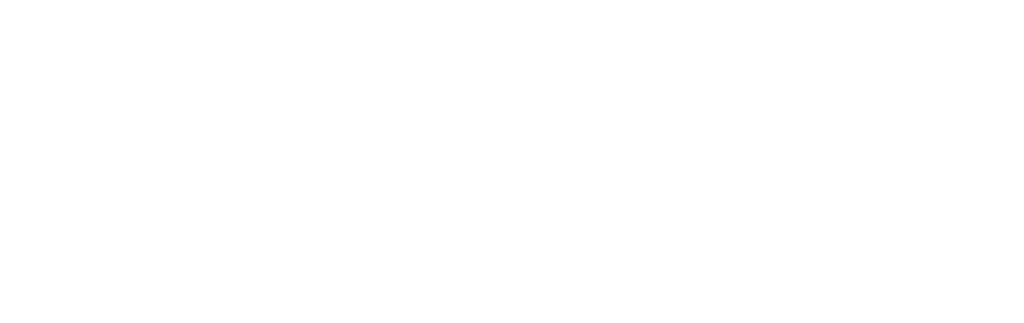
# Model space of a CAD drawing. Header units: inches. Extents: x 119662 to 158499, y 12149 to 20675.
# Tile 65 of 97: x 122550 to 123166, y 19479 to 19657. Entities that reach past the tile are written whole.
import ezdxf

# ---------------------------------------------------------------- set-up
doc = ezdxf.new("R2010")
doc.units = ezdxf.units.IN
doc.header["$MEASUREMENT"] = 0
doc.layers.add('00-GRIDTEXT', color=1, linetype='Continuous', lineweight=13)
doc.layers.add('KIT TEXT.', color=5, linetype='Continuous', lineweight=5)
doc.layers.add('PD_025_TEXT', color=61, linetype='Continuous')
doc.styles.add('ISO', font='isocp.shx', dxfattribs={"height": 250})
doc.styles.add('style1', font='arial.ttf', dxfattribs={"height": 500})

# ---------------------------------------------------------------- blocks, each defined once
blk = doc.blocks.new('A$C6E471120')
at = {"layer": 'KIT TEXT.', "color": 251, "insert": (-834, -1718, 489), "char_height": 60.18, "width": 1100.28, "attachment_point": 7, "style": 'ISO'}
blk.add_mtext('\\pi325.49;{\\Fromans|c0;\\W0.8;WORK TABLE \\P\\pi370.19;WITH SINK}', dxfattribs=at)
at = {"layer": 'PD_025_TEXT', "color": 251, "insert": (-2046, -4326), "char_height": 101.6, "width": 1029.06, "attachment_point": 1, "style": 'style1'}
blk.add_mtext('\\pi174.52;STORAGE \\P\\pi321.17;AREA', dxfattribs=at)
blk = doc.blocks.new('FIRST FLOOR')
at = {"layer": '00-GRIDTEXT', "color": 8, "xscale": 0.03937007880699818, "yscale": 0.03937007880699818, "zscale": 0.03937007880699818}
blk.add_blockref('A$C6E471120', (139249.66, 19579.75), dxfattribs=at)
at = {"layer": 'PD_025_TEXT', "color": 251, "char_height": 8, "width": 128.4952, "attachment_point": 1, "style": 'style1'}
for s, insert in [('\\pi61.063;S', (139384.01, 19576.43)), ('\\pi62.038;J', (139697.96, 19451.39))]:
    blk.add_mtext(s, dxfattribs=dict(at, insert=insert))

msp = doc.modelspace()

# ---------------------------------------------------------------- block references
at = {"color": 8}
msp.add_blockref('FIRST FLOOR', (-17300.79, 79.93), dxfattribs=at)

doc.saveas('drawing.dxf')
